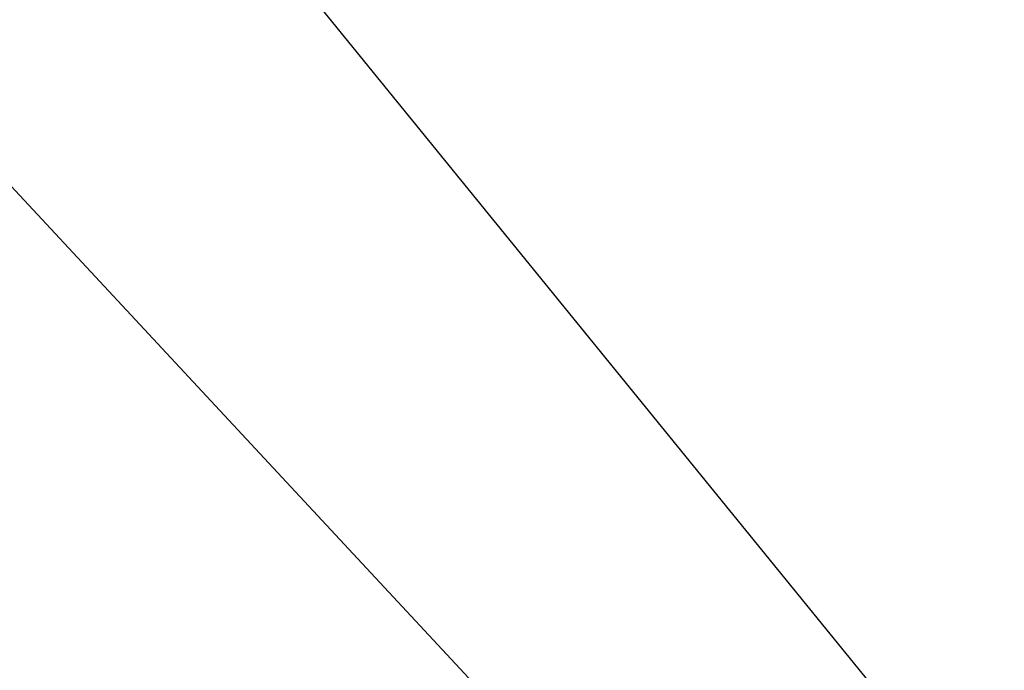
# Model space of a CAD drawing. Extents: x 0 to 363660, y 0 to 4201329.
# Tile 147 of 256: x 360217.62 to 360221.77, y 4200490.58 to 4200493.33. Entities that reach past the tile are written whole.
import ezdxf

# ---------------------------------------------------------------- set-up
doc = ezdxf.new("R2010")
doc.units = 0
doc.header["$LTSCALE"] = 0.5
doc.header["$MEASUREMENT"] = 0
doc.linetypes.add('CONTI', pattern=[0])
doc.layers.add('(014) Водопровод', color=5, linetype='ИК_Водопровод -------в--------')
doc.layers.add('SIT_L0', color=250, linetype='CONTI')
doc.layers.add('.', color=7, linetype='Continuous', lineweight=15)
doc.styles.get("Standard").update_dxf_attribs({"font": 'times.ttf'})
doc.linetypes.add('ИК_Водопровод -------в--------', pattern='A,9,-0.6,["В",Standard,S=1.2,R=0,X=0,Y=-0.6],-1.2', length=10.8)

# ---------------------------------------------------------------- blocks, each defined once
blk = doc.blocks.new('gergrgrre')
at = {"layer": '(014) Водопровод', "flags": 128}
blk.add_lwpolyline([(360036.4378, 4200773.0145), (360047.0977, 4200750.3105), (360089.7596, 4200681.101), (360107.6188, 4200655.7963), (360141.8255, 4200594.0387), (360149.3453, 4200579.9984), (360206.507, 4200508.6105), (360230.262, 4200479.3873), (360306.2812, 4200388.525), (360409.1536, 4200291.5533), (360456.1144, 4200244.1908), (360490.7928, 4200199.3371)], dxfattribs=at)
blk = doc.blocks.new('ееееее')
at = {"layer": 'SIT_L0', "color": 250}
blk.add_line((-288.38, 647.62), (-215.18, 568.38), dxfattribs=at)

msp = doc.modelspace()

# ---------------------------------------------------------------- hatches: boundary and pattern name
at = {"layer": '.', "ltscale": 0.149071}
h = msp.add_hatch(color=256, dxfattribs=at)
h.dxf.hatch_style = 1
h.set_gradient(color1=(255, 255, 255), tint=1)
h.paths.add_polyline_path([(359890.2408, 4200193.8911), (361190.2408, 4200193.8911), (361190.2408, 4201328.8911), (359890.2408, 4201328.8911)])
h.paths.add_polyline_path([(359905.2408, 4201313.8911), (361175.2408, 4201313.8911), (361175.2408, 4200208.8911), (359905.2408, 4200208.8911)], flags=16)

# ---------------------------------------------------------------- block references
at = {"linetype": 'Continuous'}
msp.add_blockref('gergrgrre', (0, 0), dxfattribs=at)
at = {"color": 0, "rotation": 0.1683458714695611}
msp.add_blockref('ееееее', (360499.4563, 4199854.9026), dxfattribs=at)

doc.saveas('drawing.dxf')
